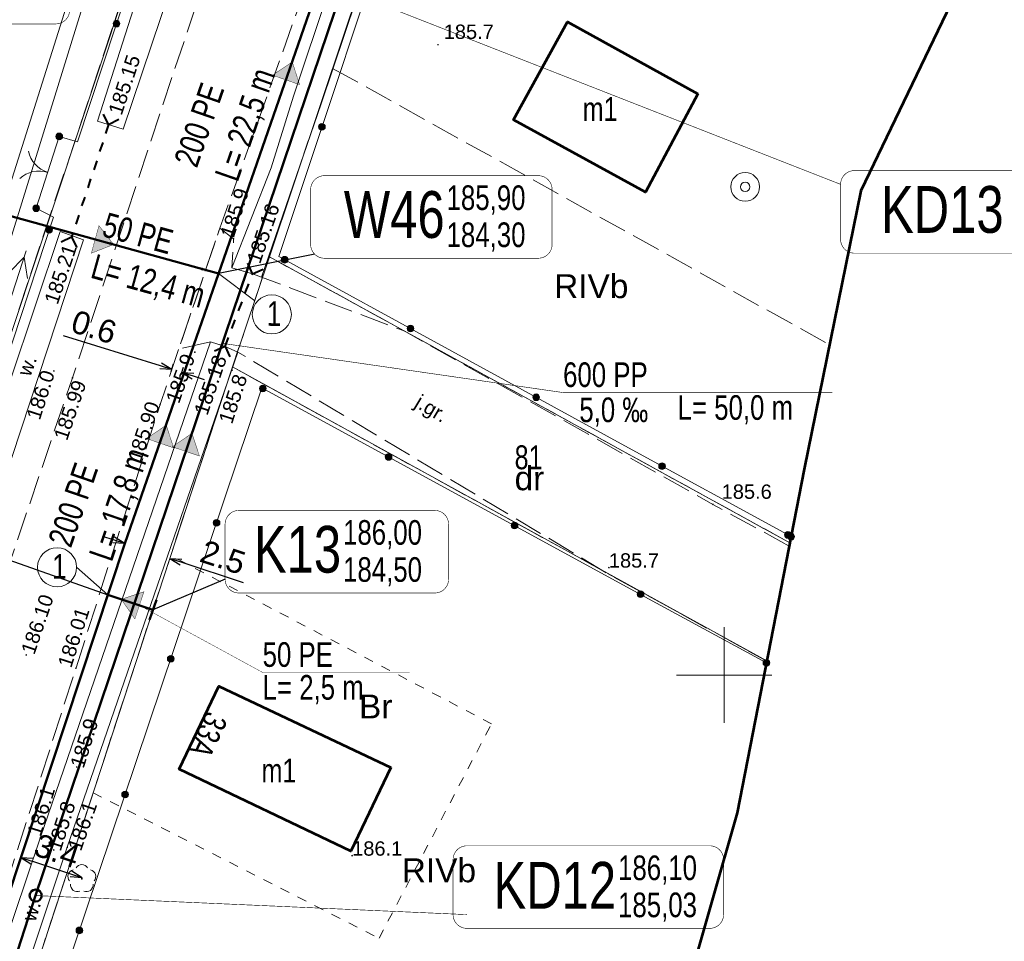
# Model space of a CAD drawing. Header units: metres. Extents: x 7482748 to 7484637, y 5684406 to 5687014.
# Tile 110 of 180: x 7483413 to 7483465, y 5686136 to 5686184. Entities that reach past the tile are written whole.
import ezdxf
from ezdxf.enums import TextEntityAlignment as Align
from ezdxf.lldxf.tags import DXFTag

# ---------------------------------------------------------------- set-up
doc = ezdxf.new("R2010")
doc.units = ezdxf.units.M
doc.header["$MEASUREMENT"] = 0
for name, pattern in [('1', [1.5, 1, -0.5]), ('KTJZ01_500', [2, 1.5, -0.5]), ('l217_500', [2, 1.5, -0.5]), ('l218_500', [1, 0.5, -0.5])]:
    doc.linetypes.add(name, pattern=pattern)
for name, color, linetype, lineweight in [('.domiar', 250, 'Continuous', 9), ('.k deszczowa', 200, 'Continuous', 50), ('.ks tłoczny', 104, 'Continuous', 50), ('_Dzialki', 7, 'Continuous', 0), ('_Dzialki_opis', 7, 'Continuous', 0), ('_Kontury', 7, 'Continuous', 0), ('_Kontury_opis', 7, 'Continuous', 0), ('_Podzial_sekcyjny_krzyze', 7, '1', 13), ('_Uzytki', 7, 'Continuous', 0), ('_Uzytki_opis', 7, 'Continuous', 0), ('_Zakres2', 7, 'Continuous', 0), ('BUIB05_01', 7, 'Continuous', 40), ('EGB_Adres', 7, 'Continuous', 0), ('EGB_Budynek', 7, 'Continuous', 0), ('EGB_Budynek_opis', 7, 'Continuous', 0), ('GES__SUUS13_P', 7, 'Continuous', 13), ('KTOK02', 7, 'KTOK02_500', 13), ('KTOK05_01', 7, 'Continuous', 13), ('RTPW01_P', 7, 'Continuous', 0), ('RTPW02_P', 7, 'Continuous', 0), ('SUPE_L_3', 1, 'Continuous', 13)]:
    doc.layers.add(name, color=color, linetype=linetype, lineweight=lineweight)
for name, color, linetype, lineweight, true_color in [('GES__SUPT_pL', 7, 'Continuous', 13, 0xff9100), ('GES__SUPW_01_pL', 5, 'Continuous', 13, 0x0000ff), ('OBOP02_01', 7, 'Continuous', 13, 0x008000)]:
    doc.layers.add(name, color=color, linetype=linetype, lineweight=lineweight, true_color=true_color)
doc.layers.add('IS_kanalizacja_sanitarna', color=7, linetype='SOLID', true_color=0x000000)
doc.layers.add('IS_Opisy_działek_Net', color=7, linetype='SOLID', true_color=0x000000)
doc.layers.add('IS_Węzeł_sieci_kanalizacyjnej_-_opisy', color=7, linetype='Continuous')
for name, color, linetype, lineweight, transparency in [('KTJZ01_O', 7, 'KTJZ01_500', 13, 0.5), ('KTJZ01_T', 7, 'Continuous', 13, 0.25), ('PTRW02_O', 7, 'Continuous', 13, 0.5), ('PTRW02_T', 7, 'Continuous', 13, 0.25), ('RTPW01_G', 7, 'Continuous', 13, 0.25), ('RTPW02_G', 7, 'Continuous', 13, 0.25)]:
    doc.layers.add(name, color=color, linetype=linetype, lineweight=lineweight, transparency=transparency)
doc.styles.get("Standard").update_dxf_attribs({"font": 'simplex.shx', "width": 0.75})
doc.styles.add('STYL_ARIAL', font='simplex.shx', dxfattribs={"width": 0.75, "oblique": 0.1})
doc.styles.add('Style-Arial', font='arial.ttf')
doc.linetypes.add('KTOK02_500', pattern='A,0.5,[117,IS_LineDef.shx,S=0.01,R=0,X=0,Y=0],0.5', length=1)
tags = doc.linetypes.add('SOLID', pattern=[10, 10, 0]).pattern_tags.tags
tags[6:7] = [DXFTag(74, 4), DXFTag(75, 0), DXFTag(340, '0'), DXFTag(46, 0.0), DXFTag(50, 0.0), DXFTag(44, 0.0), DXFTag(45, 0.0)]
tags[4:5] = [DXFTag(74, 4), DXFTag(75, 0), DXFTag(340, '0'), DXFTag(46, 0.0), DXFTag(50, 0.0), DXFTag(44, 0.0), DXFTag(45, 0.0)]
doc.dimstyles.get("Standard").update_dxf_attribs({"dimtxt": 0.18, "dimasz": 0.18, "dimexe": 0.18, "dimexo": 0.0625, "dimgap": 0.09, "dimtad": 0, "dimtih": 1, "dimtoh": 1, "dimdec": 4, "dimzin": 0, "dimdsep": 46, "dimtxsty": 'Standard', "dimcen": 0.09, "dimadec": 0, "dimazin": 0, "dimtfac": 1, "dimtdec": 4, "dimtofl": 0, "dimtmove": 0, "dimatfit": 3, "dimfxl": 0, "dimtolj": 1, "dimtzin": 0, "dimarcsym": 0})

# ---------------------------------------------------------------- blocks, each defined once
blk = doc.blocks.new('SUUS13')
at = {"layer": 'GES__SUUS13_P', "linetype": 'Continuous', "lineweight": 13}
for radius in [0.75, 0.25]:
    blk.add_circle((0, 0), radius, dxfattribs=at)
blk = doc.blocks.new('OBOP02_01')
at = {"layer": 'OBOP02_01', "linetype": 'Continuous', "lineweight": 13}
h = blk.add_hatch(color=256, dxfattribs=at)
edge = h.paths.add_edge_path()
edge.add_arc((0, 0), 0.05, 0, 360)
for centre, start, end in [((0, 0.4), 30, 150), ((-0.38, 0.12), 102, 222), ((0.38, 0.12), 318, 78), ((-0.24, -0.32), 174, 294), ((0.24, -0.32), 246, 6)]:
    blk.add_arc(centre, 0.35, start, end, dxfattribs=at)
blk = doc.blocks.new('RTPW01')
at = {"layer": 'RTPW01_P', "linetype": 'Continuous', "lineweight": 0}
h = blk.add_hatch(color=256, dxfattribs=at)
edge = h.paths.add_edge_path()
edge.add_arc((0, 0), 0.045, 0, 360)
blk = doc.blocks.new('RTPW01_1')
at = {"layer": 'RTPW02_P', "linetype": 'Continuous', "lineweight": 0}
h = blk.add_hatch(color=256, dxfattribs=at)
edge = h.paths.add_edge_path()
edge.add_arc((0, 0), 0.045, 0, 360)
blk = doc.blocks.new('RTPW01_3')
at = {"layer": 'RTPW02_P', "linetype": 'Continuous', "lineweight": 0}
h = blk.add_hatch(color=256, dxfattribs=at)
edge = h.paths.add_edge_path()
edge.add_arc((0, 0), 0.045, 0, 360)
blk = doc.blocks.new('TerminatorOpen_0.5')
at = {"color": 0, "linetype": 'ByBlock', "lineweight": -2}
for q in [(-1, 0.25), (-1, 0), (-1, -0.25)]:
    blk.add_line((0, 0), q, dxfattribs=at)
blk = doc.blocks.new('*D496')
at = {"layer": '.domiar', "color": 0, "linetype": 'Continuous', "lineweight": -2, "transparency": 16777216}
for p, q in [((7483418.064, 5686157.066), (7483417.484, 5686157.256)), ((7483418.551, 5686156.592), (7483418.551, 5686156.592)), ((7483420.909, 5686155.82), (7483420.909, 5686155.82)), ((7483421.582, 5686155.915), (7483424.837, 5686154.85))]:
    blk.add_line(p, q, dxfattribs=at)
at = {"layer": 'Defpoints', "color": 0, "linetype": 'Continuous', "transparency": 16777216}
for p in [(7483418.644, 5686156.877), (7483421.003, 5686156.105), (7483421.003, 5686156.105)]:
    blk.add_point(p, dxfattribs=at)
at = {"layer": '.domiar', "color": 0, "linetype": 'Continuous', "lineweight": -2, "transparency": 16777216, "xscale": 0.61, "yscale": 0.61, "zscale": 0.61}
for p, rotation in [((7483418.644, 5686156.877), 341.879093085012), ((7483421.003, 5686156.105), 161.879093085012)]:
    blk.add_blockref('TerminatorOpen_0.5', p, dxfattribs=dict(at, rotation=rotation))
at = {"layer": '.domiar', "color": 0, "linetype": 'Continuous', "transparency": 16777216, "insert": (7483423.783, 5686156.155), "char_height": 1.2, "attachment_point": 5, "rotation": 341.8791, "style": 'Style-Arial'}
blk.add_mtext('\\A1;2.5', dxfattribs=at)
blk = doc.blocks.new('*D523')
at = {"layer": '.domiar', "color": 0, "linetype": 'Continuous', "lineweight": -2, "transparency": 16777216}
for p, q in [((7483420.518, 5686166.173), (7483415.437, 5686167.74)), ((7483421.068, 5686165.887), (7483421.19, 5686166.28)), ((7483421.6, 5686165.723), (7483421.721, 5686166.116)), ((7483422.216, 5686165.65), (7483422.799, 5686165.47))]:
    blk.add_line(p, q, dxfattribs=at)
at = {"layer": 'Defpoints', "color": 0, "linetype": 'Continuous', "transparency": 16777216}
for p in [(7483420.98, 5686165.6), (7483421.511, 5686165.436), (7483421.633, 5686165.83)]:
    blk.add_point(p, dxfattribs=at)
at = {"layer": '.domiar', "color": 0, "linetype": 'Continuous', "lineweight": -2, "transparency": 16777216, "xscale": 0.61, "yscale": 0.61, "zscale": 0.61}
for p, rotation in [((7483421.101, 5686165.994), 342.8696405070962), ((7483421.633, 5686165.83), 162.8696405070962)]:
    blk.add_blockref('TerminatorOpen_0.5', p, dxfattribs=dict(at, rotation=rotation))
at = {"layer": '.domiar', "color": 0, "linetype": 'Continuous', "transparency": 16777216, "insert": (7483417.036, 5686168.202), "char_height": 1.2, "attachment_point": 5, "rotation": 342.8696, "style": 'Style-Arial'}
blk.add_mtext('\\A1;0.6', dxfattribs=at)
blk = doc.blocks.new('*D538')
at = {"layer": '.domiar', "color": 0, "linetype": 'Continuous', "lineweight": -2, "transparency": 16777216}
blk.add_line((7483415.833, 5686139.591), (7483413.787, 5686140.268), dxfattribs=at)
at = {"layer": 'Defpoints', "color": 0, "linetype": 'Continuous', "transparency": 16777216}
for p in [(7483413.208, 5686140.46), (7483413.208, 5686140.46), (7483416.412, 5686139.399)]:
    blk.add_point(p, dxfattribs=at)
at = {"layer": '.domiar', "color": 0, "linetype": 'Continuous', "lineweight": -2, "transparency": 16777216, "xscale": 0.61, "yscale": 0.61, "zscale": 0.61}
for p, rotation in [((7483413.208, 5686140.46), 161.6798907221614), ((7483416.412, 5686139.399), 341.6798907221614)]:
    blk.add_blockref('TerminatorOpen_0.5', p, dxfattribs=dict(at, rotation=rotation))
at = {"layer": '.domiar', "color": 0, "linetype": 'Continuous', "transparency": 16777216, "insert": (7483415.097, 5686140.796), "char_height": 1.2, "attachment_point": 5, "rotation": 341.6799, "style": 'Style-Arial'}
blk.add_mtext('\\A1;3.4', dxfattribs=at)

msp = doc.modelspace()

# ---------------------------------------------------------------- hatches: boundary and pattern name
at = {"layer": 'IS_kanalizacja_sanitarna', "linetype": 'Continuous', "ltscale": 0.01}
for points in [[(7483427.41069, 5686182.08018), (7483426.37342, 5686181.38264), (7483427.7899, 5686180.88909)], [(7483418.05979, 5686172.52505), (7483417.29562, 5686173.51427), (7483416.89618, 5686172.06843)], [(7483420.81747, 5686163.07444), (7483419.78249, 5686162.37351), (7483421.20057, 5686161.88459)], [(7483422.16184, 5686162.64758), (7483421.13103, 5686161.94052), (7483422.55199, 5686161.46003)], [(7483418.46371, 5686153.96174), (7483419.17728, 5686152.93543), (7483419.64877, 5686154.3594)]]:
    msp.add_hatch(color=256, dxfattribs=at).paths.add_polyline_path(points)
at = {"layer": 'KTOK05_01', "linetype": 'Continuous', "lineweight": 13}
h = msp.add_hatch(color=256, dxfattribs=at)
edge = h.paths.add_edge_path()
edge.add_arc((7483418.21118, 5686184.0813), 0.175, 0, 360)
h = msp.add_hatch(color=256, dxfattribs=at)
edge = h.paths.add_edge_path()
edge.add_arc((7483428.96487, 5686178.68367), 0.175, 0, 360)
h = msp.add_hatch(color=256, dxfattribs=at)
edge = h.paths.add_edge_path()
edge.add_arc((7483415.22, 5686178.18), 0.175, 0, 360)
h = msp.add_hatch(color=256, dxfattribs=at)
edge = h.paths.add_edge_path()
edge.add_arc((7483414.01, 5686174.42), 0.175, 0, 360)
h = msp.add_hatch(color=256, dxfattribs=at)
edge = h.paths.add_edge_path()
edge.add_arc((7483414.69054, 5686173.28871), 0.175, 0, 360)
h = msp.add_hatch(color=256, dxfattribs=at)
edge = h.paths.add_edge_path()
edge.add_arc((7483427.01, 5686171.72599), 0.175, 0, 360)
h = msp.add_hatch(color=256, dxfattribs=at)
edge = h.paths.add_edge_path()
edge.add_arc((7483433.59073, 5686168.12823), 0.175, 0, 360)
h = msp.add_hatch(color=256, dxfattribs=at)
edge = h.paths.add_edge_path()
edge.add_arc((7483425.86804, 5686164.99382), 0.175, 0, 360)
h = msp.add_hatch(color=256, dxfattribs=at)
edge = h.paths.add_edge_path()
edge.add_arc((7483440.17147, 5686164.53047), 0.175, 0, 360)
h = msp.add_hatch(color=256, dxfattribs=at)
edge = h.paths.add_edge_path()
edge.add_arc((7483432.45376, 5686161.4052), 0.175, 0, 360)
h = msp.add_hatch(color=256, dxfattribs=at)
edge = h.paths.add_edge_path()
edge.add_arc((7483446.75202, 5686160.93235), 0.175, 0, 360)
h = msp.add_hatch(color=256, dxfattribs=at)
edge = h.paths.add_edge_path()
edge.add_arc((7483423.44621, 5686157.96326), 0.175, 0, 360)
h = msp.add_hatch(color=256, dxfattribs=at)
edge = h.paths.add_edge_path()
edge.add_arc((7483439.03948, 5686157.81657), 0.175, 0, 360)
h = msp.add_hatch(color=256, dxfattribs=at)
edge = h.paths.add_edge_path()
edge.add_arc((7483453.3321, 5686157.3334), 0.175, 0, 360)
h = msp.add_hatch(color=256, dxfattribs=at)
edge = h.paths.add_edge_path()
edge.add_arc((7483453.50073, 5686157.24117), 0.175, 0, 360)
h = msp.add_hatch(color=256, dxfattribs=at)
edge = h.paths.add_edge_path()
edge.add_arc((7483445.62521, 5686154.22794), 0.175, 0, 360)
h = msp.add_hatch(color=256, dxfattribs=at)
edge = h.paths.add_edge_path()
edge.add_arc((7483421.05499, 5686150.85467), 0.175, 0, 360)
h = msp.add_hatch(color=256, dxfattribs=at)
edge = h.paths.add_edge_path()
edge.add_arc((7483452.21138, 5686150.64013), 0.175, 0, 360)
h = msp.add_hatch(color=256, dxfattribs=at)
edge = h.paths.add_edge_path()
edge.add_arc((7483418.66376, 5686143.74609), 0.175, 0, 360)
h = msp.add_hatch(color=256, dxfattribs=at)
edge = h.paths.add_edge_path()
edge.add_arc((7483416.27253, 5686136.6375), 0.175, 0, 360)

# ---------------------------------------------------------------- linework, layer by layer
at = {"layer": '.domiar', "linetype": 'Continuous'}
for points in [[(7483425.44154, 5686169.58657), (7483423.55344, 5686171.00771)], [(7483417.7564, 5686154.19594), (7483416.12591, 5686155.63979)]]:
    msp.add_lwpolyline(points, dxfattribs=at)
for centre in [(7483426.33813, 5686168.86814), (7483415.10464, 5686155.63979)]:
    msp.add_circle(centre, 1.02127, dxfattribs=at)
at = {"layer": '.k deszczowa', "linetype": 'Continuous'}
for points in [[(7483430.01907, 5686185.88442), (7483413.98427, 5686138.46422)], [(7483413.98427, 5686138.46422), (7483398.56771, 5686090.83497)]]:
    msp.add_lwpolyline(points, dxfattribs=at)
msp.add_ellipse((7483413.98427, 5686138.46385), major_axis=(0.315, 0), ratio=1, dxfattribs=at)
at = {"layer": '.ks tłoczny', "color": 111, "linetype": 'Continuous', "true_color": 0x70ffb8}
for points in [[(7483432.0435, 5686195.45156), (7483432.0435, 5686195.45156), (7483418.64391, 5686156.87675), (7483418.64391, 5686156.87675)], [(7483411.60308, 5686174.30925), (7483411.60308, 5686174.30925), (7483411.60308, 5686174.30925), (7483423.55261, 5686171.00794)], [(7483385.11889, 5686056.87655), (7483385.11889, 5686056.87655), (7483385.11889, 5686056.87655), (7483385.11889, 5686056.87655), (7483392.48217, 5686077.61672), (7483403.35679, 5686110.30112), (7483409.3807, 5686128.90033), (7483418.64391, 5686156.87675)]]:
    msp.add_lwpolyline(points, dxfattribs=at)
at = {"layer": '.ks tłoczny', "linetype": 'Continuous'}
for points in [[(7483420.12033, 5686153.4136), (7483417.7564, 5686154.19632)], [(7483420.30118, 5686153.93959), (7483419.93806, 5686152.88325)]]:
    msp.add_lwpolyline(points, dxfattribs=at)
at = {"layer": '_Dzialki', "color": 96, "linetype": 'Continuous', "true_color": 0x008000, "flags": 128}
for points in [[(7483430.13, 5686183.54), (7483437.72, 5686206.18)], [(7483421.4, 5686194.07), (7483405.4, 5686145.95)], [(7483426.21, 5686171.88), (7483430.13, 5686183.54)], [(7483424.28, 5686166.12), (7483426.21, 5686171.88)], [(7483453.44, 5686156.92), (7483426.21, 5686171.88)], [(7483405.14, 5686107.61), (7483424.28, 5686166.12)], [(7483452.23, 5686150.74), (7483424.28, 5686166.12)]]:
    msp.add_lwpolyline(points, dxfattribs=at)
at = {"layer": '_Kontury', "color": 96, "linetype": 'l217_500', "true_color": 0x008000, "flags": 128}
for points in [[(7483437.72, 5686206.18), (7483430.13, 5686183.54)], [(7483413.1, 5686169.11), (7483421.4, 5686194.07)], [(7483430.13, 5686183.54), (7483429.52, 5686181.74)], [(7483429.52, 5686181.74), (7483426.21, 5686171.88)], [(7483429.52, 5686181.74), (7483455.51, 5686167.28)], [(7483426.21, 5686171.88), (7483453.44, 5686156.92)], [(7483424.28, 5686166.12), (7483421.05, 5686156.25)], [(7483452.23, 5686150.74), (7483424.28, 5686166.12)], [(7483421.05, 5686156.25), (7483416.99, 5686143.84)], [(7483416.99, 5686143.84), (7483414.4, 5686135.91)]]:
    msp.add_lwpolyline(points, dxfattribs=at)
at = {"layer": '_Podzial_sekcyjny_krzyze', "linetype": 'Continuous'}
for p, q in [((7483450, 5686147.5), (7483450, 5686152.5)), ((7483447.5, 5686150), (7483452.5, 5686150))]:
    msp.add_line(p, q, dxfattribs=at)
at = {"layer": '_Uzytki', "color": 96, "linetype": 'l218_500', "true_color": 0x008000, "flags": 128}
for points in [[(7483437.72, 5686206.18), (7483430.13, 5686183.54)], [(7483413.1, 5686169.11), (7483421.4, 5686194.07)], [(7483430.13, 5686183.54), (7483429.52, 5686181.74)], [(7483429.52, 5686181.74), (7483426.21, 5686171.88)], [(7483426.21, 5686171.88), (7483424.28, 5686166.12)], [(7483453.44, 5686156.92), (7483426.21, 5686171.88)], [(7483424.28, 5686166.12), (7483421.05, 5686156.25)], [(7483424.28, 5686166.12), (7483452.23, 5686150.74)], [(7483421.05, 5686156.25), (7483416.99, 5686143.84)], [(7483437.83, 5686147.45), (7483421.05, 5686156.25)], [(7483431.95, 5686136.23), (7483437.83, 5686147.45)], [(7483416.99, 5686143.84), (7483414.4, 5686135.91)], [(7483416.99, 5686143.84), (7483431.95, 5686136.23)]]:
    msp.add_lwpolyline(points, dxfattribs=at)
at = {"layer": '_Zakres2', "color": 250, "linetype": 'Continuous', "lineweight": 53, "flags": 128}
msp.add_lwpolyline([(7483469.46, 5686200.94), (7483457.15, 5686175.34), (7483454.19, 5686160.77), (7483450.68, 5686142.8), (7483445.21, 5686123.66), (7483469.65, 5686114.59), (7483521.99, 5686042.72), (7483521.41, 5686032.76), (7483497.78, 5685988.42), (7483466.13, 5686001.7), (7483413.53, 5686020.4), (7483407.67, 5685973.53), (7483350.64, 5685913.76), (7483321.93, 5685933.1), (7483288.55, 5685901.25)], dxfattribs=at)
at = {"layer": 'BUIB05_01', "linetype": 'Continuous', "lineweight": 40}
for p, q in [((7483417.8, 5686178.81), (7483417.53, 5686179.35)), ((7483417.8, 5686178.81), (7483417.64, 5686178.34)), ((7483417.8, 5686178.81), (7483418.34, 5686179.08)), ((7483417.49, 5686177.86), (7483417.33, 5686177.39)), ((7483417.18, 5686176.91), (7483417.02, 5686176.44)), ((7483416.86, 5686175.96), (7483416.71, 5686175.49)), ((7483416.55, 5686175.01), (7483416.39, 5686174.54)), ((7483416.24, 5686174.06), (7483416.08, 5686173.59)), ((7483415.93, 5686173.11), (7483415.86, 5686172.91)), ((7483415.86, 5686172.91), (7483415.32, 5686172.64)), ((7483415.86, 5686172.91), (7483416.13, 5686172.37)), ((7483425.33, 5686170.99), (7483425.08, 5686171.54)), ((7483425.33, 5686170.99), (7483425.88, 5686171.24)), ((7483425.31, 5686170.93), (7483425.33, 5686170.99)), ((7483424.95, 5686170), (7483425.13, 5686170.46)), ((7483424.6, 5686169.06), (7483424.78, 5686169.53)), ((7483424.24, 5686168.13), (7483424.42, 5686168.59)), ((7483423.89, 5686167.19), (7483424.07, 5686167.66)), ((7483423.89, 5686167.19), (7483423.34, 5686166.94)), ((7483423.89, 5686167.19), (7483424.14, 5686166.64))]:
    msp.add_line(p, q, dxfattribs=at)
at = {"layer": 'EGB_Budynek', "color": 7, "linetype": 'Continuous', "lineweight": 53, "flags": 128}
for points in [[(7483448.63, 5686180.4), (7483445.89, 5686175.26), (7483438.98, 5686179.04), (7483441.81, 5686184.17), (7483448.63, 5686180.4)], [(7483432.56, 5686145.17), (7483430.47, 5686140.79), (7483421.5, 5686145.07), (7483423.57, 5686149.41), (7483432.56, 5686145.17)]]:
    msp.add_lwpolyline(points, dxfattribs=at)
at = {"layer": 'GES__SUPT_pL', "linetype": 'Continuous', "lineweight": 13, "flags": 128}
msp.add_lwpolyline([(7483424.93, 5686213.15), (7483418.94, 5686195.61), (7483406.87, 5686157.38), (7483403, 5686146.66)], dxfattribs=at)
at = {"layer": 'GES__SUPW_01_pL', "linetype": 'Continuous', "lineweight": 13, "flags": 128}
msp.add_lwpolyline([(7483395.39, 5686120.14), (7483395.39, 5686124.09), (7483399.02, 5686140.13), (7483412.11, 5686171.05), (7483422.38, 5686204.19), (7483427.92, 5686212.24), (7483440.69, 5686248.23)], dxfattribs=at)
at = {"layer": 'IS_kanalizacja_sanitarna', "linetype": 'Continuous', "ltscale": 0.01, "const_width": 0.02}
for points in [[(7483427.41069, 5686182.08018), (7483426.37342, 5686181.38264), (7483427.7899, 5686180.88909), (7483427.41069, 5686182.08018)], [(7483418.05979, 5686172.52505), (7483417.29562, 5686173.51427), (7483416.89618, 5686172.06843), (7483418.05979, 5686172.52505)], [(7483417.85964, 5686172.4766), (7483417.9129, 5686172.66938)], [(7483422.6791, 5686171.14512), (7483422.73236, 5686171.3379)], [(7483420.81747, 5686163.07444), (7483419.78249, 5686162.37351), (7483421.20057, 5686161.88459), (7483420.81747, 5686163.07444)], [(7483422.16184, 5686162.64758), (7483421.13103, 5686161.94052), (7483422.55199, 5686161.46003), (7483422.16184, 5686162.64758)], [(7483418.46371, 5686153.96174), (7483419.17728, 5686152.93543), (7483419.64877, 5686154.3594), (7483418.46371, 5686153.96174)]]:
    msp.add_lwpolyline(points, dxfattribs=at)
at = {"layer": 'IS_Opisy_działek_Net', "linetype": 'Continuous', "ltscale": 0.01, "const_width": 0.02}
msp.add_lwpolyline([(7483419.41302, 5686153.64742), (7483425.85709, 5686150.1372), (7483433.54709, 5686150.1372)], dxfattribs=at)
at = {"layer": 'IS_Węzeł_sieci_kanalizacyjnej_-_opisy', "color": 18, "linetype": 'SOLID', "ltscale": 0.01, "true_color": 0x000000, "const_width": 0.03}
for points in [[(7483401.02078, 5686184.06645), (7483415.04078, 5686184.06645, 0.414214), (7483415.76078, 5686184.78645), (7483415.76078, 5686187.66645, 0.414214), (7483415.04078, 5686188.38645), (7483401.02078, 5686188.38645, 0.414214), (7483400.30078, 5686187.66645), (7483400.30078, 5686184.78645, 0.414214), (7483401.02078, 5686184.06645)], [(7483429.09011, 5686171.80604), (7483440.28011, 5686171.80604, 0.414214), (7483441.00011, 5686172.52604), (7483441.00011, 5686175.40604, 0.414214), (7483440.28011, 5686176.12604), (7483429.09011, 5686176.12604, 0.414214), (7483428.37011, 5686175.40604), (7483428.37011, 5686172.52604, 0.414214), (7483429.09011, 5686171.80604)], [(7483424.61443, 5686154.29322), (7483434.86443, 5686154.29322, 0.414214), (7483435.58443, 5686155.01322), (7483435.58443, 5686157.89322, 0.414214), (7483434.86443, 5686158.61322), (7483424.61443, 5686158.61322, 0.414214), (7483423.89443, 5686157.89322), (7483423.89443, 5686155.01322, 0.414214), (7483424.61443, 5686154.29322)]]:
    msp.add_lwpolyline(points, format="xyb", dxfattribs=at)
at = {"layer": 'IS_Węzeł_sieci_kanalizacyjnej_-_opisy', "color": 200, "linetype": 'SOLID', "ltscale": 0.01, "const_width": 0.03}
for points in [[(7483456.09226, 5686175.67189), (7483430.01907, 5686185.88401)], [(7483423.75328, 5686167.354), (7483441.57528, 5686164.778), (7483455.65528, 5686164.778)], [(7483436.54078, 5686137.46728), (7483413.98427, 5686138.46385)]]:
    msp.add_lwpolyline(points, dxfattribs=at)
for points in [[(7483456.81226, 5686172.07185), (7483469.52226, 5686172.07185, 0.414214), (7483470.24226, 5686172.79185), (7483470.24226, 5686175.67185, 0.414214), (7483469.52226, 5686176.39185), (7483456.81226, 5686176.39185, 0.414214), (7483456.09226, 5686175.67185), (7483456.09226, 5686172.79185, 0.414214), (7483456.81226, 5686172.07185)], [(7483436.54078, 5686136.74728), (7483449.25078, 5686136.74728, 0.414214), (7483449.97078, 5686137.46728), (7483449.97078, 5686140.34728, 0.414214), (7483449.25078, 5686141.06728), (7483436.54078, 5686141.06728, 0.414214), (7483435.82078, 5686140.34728), (7483435.82078, 5686137.46728, 0.414214), (7483436.54078, 5686136.74728)]]:
    msp.add_lwpolyline(points, format="xyb", dxfattribs=at)
at = {"layer": 'IS_Węzeł_sieci_kanalizacyjnej_-_opisy', "color": 18, "linetype": 'SOLID', "ltscale": 0.01, "true_color": 0x000000}
for points in [[(7483428.58099, 5686172.01693), (7483423.55261, 5686171.00754)], [(7483406.1926, 5686158.28306), (7483417.7564, 5686154.19594)], [(7483423.89443, 5686155.01322), (7483420.12033, 5686153.41322)]]:
    msp.add_lwpolyline(points, dxfattribs=at)
at = {"layer": 'KTJZ01_O', "linetype": 'KTJZ01_500', "lineweight": 13, "flags": 128}
for points in [[(7483197.91, 5685647.78), (7483191.3, 5685645.21), (7483187.04, 5685652.01), (7483182.78, 5685658.81), (7483173.01, 5685674.4), (7483160.42, 5685696.27), (7483153.69, 5685714.72), (7483149.66, 5685738.88), (7483150.14, 5685742.97), (7483152.18, 5685766.74), (7483152.64, 5685773.87), (7483156.88, 5685789.66), (7483160.03, 5685797.82), (7483165.63, 5685808.56), (7483171.47, 5685814.85), (7483176.12, 5685820.16), (7483191.38, 5685837.95), (7483216.44, 5685866.07), (7483238.67, 5685890.6), (7483242.86, 5685894.87), (7483263.91, 5685918.34), (7483290.28, 5685947.07), (7483315.51, 5685974.43), (7483346.16, 5686007.45), (7483367.58, 5686031.19), (7483372.66, 5686037.59), (7483378.07, 5686044.41), (7483383.78, 5686055), (7483386.81, 5686063.17), (7483391.06, 5686075.79), (7483392.94, 5686081.53), (7483394.38, 5686081.91), (7483397.17, 5686082.85), (7483401.23, 5686082.98), (7483404.7, 5686083), (7483407.11, 5686083.92), (7483410.43, 5686086.41), (7483412.08, 5686088.69), (7483412.96, 5686091.17), (7483413.79, 5686094.46), (7483412.71, 5686099.4), (7483411.05, 5686100.85), (7483407.94, 5686103.18), (7483405.29, 5686104.69), (7483403.35, 5686106.28), (7483402.57, 5686107.54), (7483401.86, 5686108.47), (7483403.54, 5686113.11), (7483404.07, 5686113.93), (7483409.52, 5686129.91), (7483416.09, 5686150.36), (7483420.49, 5686164.15), (7483421.47, 5686167.05), (7483423.62, 5686173.38), (7483428.4, 5686186.8), (7483437.81, 5686215.26), (7483441.02, 5686225.03), (7483450.09, 5686253.79), (7483453.73, 5686263.28), (7483459.39, 5686280.61), (7483466.44, 5686301.37), (7483471.25, 5686316.24), (7483473.9, 5686323.17), (7483478.13, 5686336.85), (7483485.37, 5686356.93), (7483492.13, 5686378.36), (7483498.67, 5686398.43), (7483502.19, 5686408.5), (7483505.2, 5686417.38), (7483513.05, 5686441.11), (7483516.25, 5686450.23), (7483530.52, 5686493.07), (7483533.34, 5686501.51), (7483543.47, 5686531.52), (7483557.14, 5686572.33), (7483559.91, 5686580.46), (7483570.16, 5686610.95), (7483575.71, 5686628.68), (7483581.26, 5686643.91), (7483583.2, 5686649.41), (7483591.35, 5686674.28), (7483597.45, 5686691.67), (7483602.2, 5686705.71), (7483616.93, 5686750.38), (7483619.53, 5686757.95), (7483621.36, 5686763.29), (7483634.9, 5686799.43), (7483640.84, 5686811.96)], [(7483613.29, 5686753.85), (7483610.52, 5686745.34), (7483597.42, 5686707.23), (7483592.84, 5686693.63), (7483586.65, 5686674.57), (7483578.94, 5686652.57), (7483576.44, 5686645.6), (7483570.92, 5686629.39), (7483565.29, 5686612), (7483555.03, 5686581.98), (7483552.34, 5686573.92), (7483538.5, 5686532.62), (7483528.43, 5686502.82), (7483525.69, 5686494.44), (7483511.5, 5686452.13), (7483508.06, 5686441.86), (7483500.41, 5686418.93), (7483497.52, 5686410.47), (7483493.78, 5686400.09), (7483487.22, 5686379.91), (7483478.75, 5686354.53), (7483473.28, 5686338.58), (7483466.59, 5686318.01), (7483461.2, 5686301.98), (7483454.76, 5686282.03), (7483448.77, 5686264.59), (7483445.69, 5686255.08), (7483445.07, 5686253.25), (7483443.78, 5686249.4), (7483442.67, 5686246.12), (7483436.06, 5686226.36), (7483432.79, 5686216.79), (7483423.48, 5686188.39), (7483415.91, 5686165.55), (7483411.29, 5686151.94), (7483403.43, 5686128.74), (7483397.27, 5686110.49), (7483396.29, 5686107.6), (7483389.25, 5686086.41), (7483386.32, 5686077.5), (7483382.09, 5686064.87), (7483379.33, 5686057.56), (7483373.91, 5686047.4), (7483368.95, 5686041.13), (7483363.52, 5686034.43), (7483341.98, 5686010.31), (7483311.83, 5685977.83), (7483286.59, 5685950.4), (7483260.12, 5685921.63), (7483238.78, 5685898.43), (7483234.43, 5685893.44), (7483212.81, 5685869.61), (7483187.54, 5685841.24), (7483162.41, 5685812.7), (7483151.44, 5685800.65), (7483147.59, 5685795.21)], [(7483453.41, 5686156.75), (7483449.41, 5686158.93), (7483433.27, 5686168), (7483425.8, 5686170.82), (7483425.33, 5686170.99), (7483424.24, 5686171.31), (7483424.34, 5686172.82), (7483423.62, 5686173.38), (7483421.47, 5686167.05), (7483423.13, 5686167.44), (7483423.89, 5686167.19), (7483424.56, 5686166.9), (7483443.97, 5686155.27), (7483452.23, 5686150.73)]]:
    msp.add_lwpolyline(points, dxfattribs=at)
at = {"layer": 'KTOK02', "linetype": 'Continuous', "lineweight": 13}
msp.add_line((7483414.01, 5686174.42), (7483415.22, 5686178.18), dxfattribs=at)
for centre, start, end in [((7483415.07, 5686177.73), 192.16, 252.16), ((7483414.16, 5686174.87), 72.16, 132.16)]:
    msp.add_arc(centre, 1.5, start, end, dxfattribs=at)
at = {"layer": 'KTOK05_01', "linetype": 'Continuous', "lineweight": 13, "flags": 128}
for points in [[(7483415.22, 5686178.18), (7483416.17, 5686177.9), (7483421.47, 5686193.95)], [(7483433.69, 5686192.92), (7483426.71, 5686171.89), (7483444.8, 5686162), (7483453.5, 5686157.24)], [(7483412.36, 5686166.16), (7483414.91, 5686173.96), (7483414.01, 5686174.42)], [(7483452.21, 5686150.64), (7483445.86, 5686154.1), (7483425.82, 5686165.02), (7483413.33, 5686127.89)]]:
    msp.add_lwpolyline(points, dxfattribs=at)
at = {"layer": 'KTOK05_01', "linetype": 'Continuous', "lineweight": 13}
for centre in [(7483418.21, 5686184.08), (7483428.96, 5686178.68), (7483415.22, 5686178.18), (7483414.01, 5686174.42), (7483414.69, 5686173.29), (7483427.01, 5686171.73), (7483433.59, 5686168.13), (7483425.87, 5686164.99), (7483440.17, 5686164.53), (7483432.45, 5686161.41), (7483446.75, 5686160.93), (7483423.45, 5686157.96), (7483439.04, 5686157.82), (7483453.33, 5686157.33), (7483453.5, 5686157.24), (7483445.63, 5686154.23), (7483421.05, 5686150.85), (7483452.21, 5686150.64), (7483418.66, 5686143.75), (7483416.27, 5686136.64)]:
    msp.add_circle(centre, 0.175, dxfattribs=at)
at = {"layer": 'PTRW02_O', "linetype": 'Continuous', "lineweight": 13, "flags": 128}
for points in [[(7483436.18, 5686206.72), (7483437.58, 5686206.12), (7483434.89, 5686198.63), (7483432.58, 5686190.78), (7483428.92, 5686179.88), (7483427.63, 5686176.14), (7483425.8, 5686170.82), (7483425.33, 5686170.99), (7483424.24, 5686171.31), (7483426.3, 5686176.54), (7483427.48, 5686180.28), (7483431.17, 5686191.36), (7483433.59, 5686199.07), (7483436.18, 5686206.72)], [(7483424.78, 5686202.6), (7483426.44, 5686201.94), (7483418.57, 5686178.56), (7483417.22, 5686178.97), (7483424.78, 5686202.6)], [(7483415.26, 5686173.21), (7483416.49, 5686172.77), (7483411.32, 5686157.14), (7483410.01, 5686157.58), (7483415.26, 5686173.21)], [(7483424.56, 5686166.9), (7483423.89, 5686167.19), (7483423.13, 5686167.44), (7483414.24, 5686141.51), (7483410.13, 5686129.33), (7483410.53, 5686129), (7483411.5, 5686128.67), (7483415.64, 5686140.99), (7483424.56, 5686166.9)]]:
    msp.add_lwpolyline(points, close=True, dxfattribs=at)
at = {"layer": 'SUPE_L_3', "linetype": 'Continuous'}
for p, q in [((7483411.94, 5686167.44), (7483413.49, 5686172.19)), ((7483412.6, 5686171.06), (7483413.38, 5686171.86)), ((7483413.55, 5686170.75), (7483413.38, 5686171.86))]:
    msp.add_line(p, q, dxfattribs=at)

# ---------------------------------------------------------------- block references
at = {"layer": 'GES__SUUS13_P', "linetype": 'Continuous', "lineweight": 13}
msp.add_blockref('SUUS13', (7483451.1, 5686175.54), dxfattribs=at)
at = {"layer": 'OBOP02_01', "linetype": 'Continuous', "lineweight": 13}
msp.add_blockref('OBOP02_01', (7483416.4, 5686139.34), dxfattribs=at)
at = {"layer": 'RTPW01_P', "linetype": 'Continuous', "lineweight": 0}
for p in [(7483435.03, 5686182.98), (7483424.34, 5686172.82), (7483422.31, 5686166.89), (7483414.94, 5686165.91), (7483424.26, 5686165.95), (7483449.41, 5686158.93), (7483443.97, 5686155.62), (7483416.13, 5686145.19), (7483414.24, 5686141.51), (7483414.93, 5686140.85), (7483415.64, 5686140.99), (7483430.54, 5686140.55)]:
    msp.add_blockref('RTPW01', p, dxfattribs=at)
at = {"layer": 'RTPW02_P', "linetype": 'Continuous', "lineweight": 0}
for name, p in [('RTPW01_3', (7483417.8, 5686178.81)), ('RTPW01_3', (7483415.86, 5686172.91)), ('RTPW01_3', (7483425.33, 5686170.99)), ('RTPW01_3', (7483423.89, 5686167.19)), ('RTPW01_1', (7483415.91, 5686165.55)), ('RTPW01_1', (7483420.49, 5686164.15)), ('RTPW01_3', (7483413.49, 5686151.05)), ('RTPW01_3', (7483416.09, 5686150.36))]:
    msp.add_blockref(name, p, dxfattribs=at)

# ---------------------------------------------------------------- texts
at = {"layer": '.k deszczowa', "linetype": 'Continuous'}
for s, insert, char_height, attachment_point in [('\\fArial|b0|i0;KD13', (7483464.62226, 5686173.10025), 2.448, 9), ('{\\fArial|b0|i0|c238|p34;600 PP}', (7483441.57528, 5686165.0516), 1.2888, 7), ('{\\fArial|b0|i0|c238|p34;5,0 ‰}', (7483442.42404, 5686164.52002), 1.2888, 1), ('{\\fArial|b0|i0|c238|p34;L= 50,0 m}', (7483447.56528, 5686164.6412), 1.2888, 1), ('\\fArial|b0|i0;KD12', (7483444.35078, 5686137.77568), 2.448, 9), ('\\fArial|b0|i0;186,10', (7483444.45078, 5686139.03088), 1.2888, 7), ('\\fArial|b0|i0;185,03', (7483444.45078, 5686138.62048), 1.2888, 1)]:
    msp.add_mtext(s, dxfattribs=dict(at, insert=insert, char_height=char_height, attachment_point=attachment_point))
at = {"layer": '_Dzialki_opis', "color": 96, "true_color": 0x008000, "insert": (7483439.04, 5686160.75), "char_height": 1.25, "attachment_point": 7, "line_spacing_factor": 0.6, "style": 'STYL_ARIAL'}
msp.add_mtext('\\fArial|b0|i0|c238238|p39;81', dxfattribs=at)
at = {"layer": '_Kontury_opis', "color": 96, "linetype": 'Continuous', "lineweight": 13, "true_color": 0x008000, "style": 'Style-Arial'}
for p in [(7483441.11, 5686169.72), (7483433.14, 5686139.16)]:
    msp.add_text('RIVb', height=1.25, dxfattribs=at).set_placement(p)
at = {"layer": '_Uzytki_opis', "color": 96, "linetype": 'Continuous', "lineweight": 13, "true_color": 0x008000, "style": 'Style-Arial'}
for s, p in [('dr', (7483439.04, 5686159.67)), ('Br', (7483430.9, 5686147.73))]:
    msp.add_text(s, height=1.25, dxfattribs=at).set_placement(p)
at = {"layer": 'EGB_Adres', "insert": (7483422.41, 5686147.14), "char_height": 1.25, "attachment_point": 8, "rotation": 244.462566, "line_spacing_factor": 0.6, "style": 'STYL_ARIAL'}
msp.add_mtext('\\fArial|b0|i0|c238238|p39;33A', dxfattribs=at)
at = {"layer": 'EGB_Budynek_opis', "color": 7, "char_height": 1.25, "attachment_point": 7, "line_spacing_factor": 0.6, "style": 'STYL_ARIAL'}
for insert in [(7483442.6, 5686178.99), (7483425.8, 5686144.38)]:
    msp.add_mtext('\\fArial|b0|i0|c238238|p39;m1', dxfattribs=dict(at, insert=insert))
at = {"layer": 'IS_Opisy_działek_Net', "linetype": 'Continuous', "ltscale": 0.01, "char_height": 1.2888}
for s, insert, attachment_point in [('\\fArial|b0|i0;L= 2,0 m', (7483434.79021, 5686186.47022), 1), ('\\fArial|b0|i0;', (7483448.2569, 5686184.03443), 1), ('\\fArial|b0|i0;', (7483448.3169, 5686183.44483), 7), ('\\fArial|b0|i0;', (7483448.3169, 5686183.44483), 7), ('\\fArial|b0|i0;', (7483445.17528, 5686165.0516), 7), ('\\fArial|b0|i0;', (7483455.66528, 5686164.0516), 7), ('\\fArial|b0|i0;', (7483455.66528, 5686164.0516), 7), ('{\\fArial|b0|i0|c238|p34;50 PE}', (7483425.85709, 5686150.4108), 7), ('\\fArial|b0|i0;L= 2,5 m', (7483425.85709, 5686150.0004), 1), ('\\fArial|b0|i0;', (7483432.585, 5686149.49403), 7), ('\\fArial|b0|i0;', (7483433.235, 5686149.08363), 1), ('\\fArial|b0|i0;', (7483433.295, 5686148.49403), 7), ('\\fArial|b0|i0;', (7483433.295, 5686148.49403), 7)]:
    msp.add_mtext(s, dxfattribs=dict(at, insert=insert, attachment_point=attachment_point))
for s, insert, attachment_point, rotation in [('\\fArial|b0|i0;', (7483427.25529, 5686182.97812), 7, 70.8), ('\\fArial|b0|i0;', (7483427.25529, 5686182.97812), 7, 70.8), ('\\fArial|b0|i0;', (7483428.03766, 5686182.33505), 1, 70.8), ('\\fArial|b0|i0;', (7483428.03766, 5686182.33505), 1, 70.8), ('\\fArial|b0|i0;L= 22,5 m', (7483423.3295, 5686176.1657), 1, 70.8), ('{\\fArial|b0|i0|c238|p34;200 PE}', (7483422.43196, 5686176.47826), 7, 70.8), ('{\\fArial|b0|i0|c238|p34;50 PE}', (7483417.38757, 5686172.96214), 7, 344.6), ('\\fArial|b0|i0;', (7483420.83375, 5686172.21745), 7, 344.6), ('\\fArial|b0|i0;', (7483420.83375, 5686172.21745), 7, 344.6), ('\\fArial|b0|i0;L= 12,4 m', (7483417.13519, 5686172.04586), 1, 344.6), ('\\fArial|b0|i0;', (7483422.16215, 5686170.86445), 1, 344.6), ('\\fArial|b0|i0;', (7483422.16215, 5686170.86445), 1, 344.6), ('{\\fArial|b0|i0|c238|p34;1}', (7483426.08973, 5686169.56069), 1, 359.404696), ('\\fArial|b0|i0;', (7483420.99246, 5686164.93865), 7, 71), ('\\fArial|b0|i0;', (7483420.99246, 5686164.93865), 7, 71), ('\\fArial|b0|i0;', (7483421.777, 5686164.29834), 1, 71), ('\\fArial|b0|i0;', (7483421.777, 5686164.29834), 1, 71), ('\\fArial|b0|i0;L= 17,8 m', (7483416.74284, 5686156.28952), 1, 71), ('{\\fArial|b0|i0|c238|p34;200 PE}', (7483415.84422, 5686156.59894), 7, 71), ('{\\fArial|b0|i0|c238|p34;1}', (7483414.85623, 5686156.33234), 1, 359.404696), ('\\fArial|b0|i0;', (7483413.93583, 5686141.08162), 1, 71.6), ('\\fArial|b0|i0;', (7483413.93583, 5686141.08162), 1, 71.6)]:
    msp.add_mtext(s, dxfattribs=dict(at, insert=insert, attachment_point=attachment_point, rotation=rotation))
at = {"layer": 'IS_Węzeł_sieci_kanalizacyjnej_-_opisy', "color": 18, "linetype": 'SOLID', "ltscale": 0.01, "true_color": 0x000000}
for s, insert, char_height, attachment_point in [('\\fArial|b0|i0;W46', (7483435.38011, 5686172.83444), 2.448, 9), ('\\fArial|b0|i0;185,90', (7483435.48011, 5686174.08964), 1.2888, 7), ('\\fArial|b0|i0;184,30', (7483435.48011, 5686173.67924), 1.2888, 1), ('\\fArial|b0|i0;K13', (7483429.96443, 5686155.32162), 2.448, 9), ('\\fArial|b0|i0;186,00', (7483430.06443, 5686156.57682), 1.2888, 7), ('\\fArial|b0|i0;184,50', (7483430.06443, 5686156.16642), 1.2888, 1)]:
    msp.add_mtext(s, dxfattribs=dict(at, insert=insert, char_height=char_height, attachment_point=attachment_point))
at = {"layer": 'KTJZ01_T', "linetype": 'Continuous', "lineweight": 13, "style": 'Style-Arial'}
msp.add_text('j.gr.', height=0.75, rotation=329.3, dxfattribs=at).set_placement((7483433.75, 5686164.07))
at = {"layer": 'PTRW02_T', "linetype": 'Continuous', "lineweight": 13, "style": 'Style-Arial'}
msp.add_text('w.', height=0.75, rotation=69.19, dxfattribs=at).set_placement((7483413.7, 5686165.57))
msp.add_text('w.', height=0.75, rotation=72.9, dxfattribs=at).set_placement((7483413.76, 5686137.66), align=Align.MIDDLE_CENTER)
at = {"layer": 'RTPW01_G', "linetype": 'Continuous', "lineweight": 13, "style": 'Style-Arial'}
for s, p in [('185.7', (7483435.33, 5686183.28)), ('185.6', (7483449.87, 5686159.22)), ('185.7', (7483443.97, 5686155.62)), ('186.1', (7483430.54, 5686140.55))]:
    msp.add_text(s, height=0.75, dxfattribs=at).set_placement(p)
for s, rotation, p in [('185.9', 71.9, (7483424.34, 5686172.82)), ('185.9', 70.85, (7483421.48, 5686164.16)), ('186.1', 72.87, (7483414.24, 5686141.51))]:
    msp.add_text(s, height=0.75, rotation=rotation, dxfattribs=at).set_placement(p)
msp.add_text('186.0', height=0.75, rotation=72.19, dxfattribs=at).set_placement((7483415, 5686165.79), align=Align.RIGHT)
for s, rotation, p in [('185.8', 71.89, (7483423.54, 5686163.32)), ('186.1', 70.69, (7483415.64, 5686140.99))]:
    msp.add_text(s, height=0.75, rotation=rotation, dxfattribs=at).set_placement(p, align=Align.TOP_LEFT)
for s, rotation, p in [('185.9', 72.48, (7483416.13, 5686145.19)), ('185.8', 72.43, (7483414.93, 5686140.85))]:
    msp.add_text(s, height=0.75, rotation=rotation, dxfattribs=at).set_placement(p, align=Align.MIDDLE_LEFT)
at = {"layer": 'RTPW02_G', "linetype": 'Continuous', "lineweight": 13, "style": 'Style-Arial'}
for s, rotation, p in [('185.15', 71.9, (7483418.48, 5686179.24)), ('185.16', 71.02, (7483425.72, 5686171.47)), ('185.21', 71.43, (7483415.13, 5686169.34)), ('185.18', 71.08, (7483422.96, 5686163.54)), ('186.10', 71.25, (7483413.91, 5686151.02)), ('186.01', 72.3, (7483415.84, 5686150.33))]:
    msp.add_text(s, height=0.75, rotation=rotation, dxfattribs=at).set_placement(p)
msp.add_text('185.99', height=0.75, rotation=71.3, dxfattribs=at).set_placement((7483415.94, 5686165.5), align=Align.TOP_RIGHT)
msp.add_text('185.90', height=0.75, rotation=71.71, dxfattribs=at).set_placement((7483420.49, 5686164.15), align=Align.RIGHT)

# ---------------------------------------------------------------- dimensions: what is measured, and where the dimension line sits
at = {"layer": '.domiar', "color": 7, "linetype": 'Continuous'}
dim = msp.add_linear_dim(base=(7483421.63264, 5686165.82976), p1=(7483420.98, 5686165.6), p2=(7483421.51134, 5686165.43623), angle=342.86964, dimstyle='Standard', override={"dimtxt": 1.2, "dimasz": 0.61, "dimexe": 0.3, "dimexo": 0.3, "dimgap": 0.3, "dimtad": 1, "dimtih": 0, "dimtoh": 0, "dimdec": 1, "dimzin": 11, "dimdsep": 0, "dimtxsty": 'Style-Arial', "dimblk": 'TerminatorOpen_0.5', "dimadec": 4, "dimazin": 3, "dimtdec": 1, "dimatfit": 1, "dimldrblk": 'TerminatorOpen_0.5', "dimfrac": 2, "dimtzin": 11}, dxfattribs=at)
dim.commit()
dim.dimension.update_dxf_attribs({"geometry": '*D523', "text_midpoint": (7483416.7668, 5686167.32951), "dimtype": 161})
for p1, p2, picture, middle in [((7483418.64391, 5686156.87675), (7483421.00251, 5686156.10489), '*D496', (7483423.78318, 5686156.15522)), ((7483416.41181, 5686139.39883), (7483413.20807, 5686140.45961), '*D538', (7483415.09695, 5686140.79604))]:
    dim = msp.add_aligned_dim(p1=p1, p2=p2, distance=0, dimstyle='Standard', override={"dimtxt": 1.2, "dimasz": 0.61, "dimexe": 0.3, "dimexo": 0.3, "dimgap": 0.3, "dimtad": 1, "dimtih": 0, "dimtoh": 0, "dimdec": 1, "dimzin": 11, "dimdsep": 0, "dimtxsty": 'Style-Arial', "dimblk": 'TerminatorOpen_0.5', "dimadec": 4, "dimazin": 3, "dimtdec": 1, "dimatfit": 1, "dimldrblk": 'TerminatorOpen_0.5', "dimfrac": 2, "dimtzin": 11}, dxfattribs=at)
    dim.commit()
    dim.dimension.update_dxf_attribs({"geometry": picture, "text_midpoint": middle})

doc.saveas('drawing.dxf')
